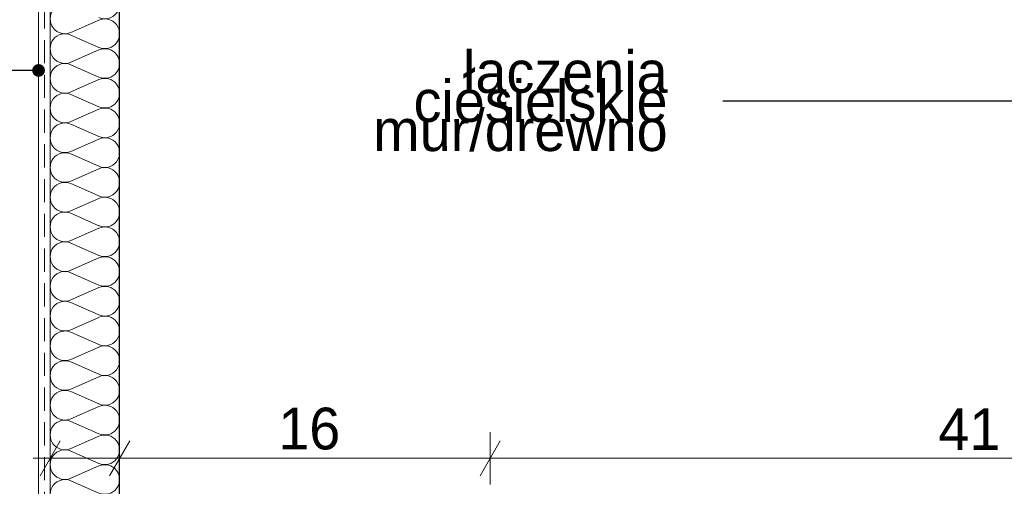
# Model space of a CAD drawing. Extents: x -349320 to -347218, y 9967 to 12937.
# Tile 10 of 16: x -348197 to -347772, y 12179 to 12381. Entities that reach past the tile are written whole.
import ezdxf

# ---------------------------------------------------------------- set-up
doc = ezdxf.new("R2010")
doc.units = 0
doc.header["$MEASUREMENT"] = 0
doc.linetypes.add('Krawędzie ukryte', pattern=[15, 10, -5])
doc.layers.add('Arch ocieplenie', color=7, linetype='Continuous')
doc.layers.add('INWENT WYMIARY', color=7, linetype='Continuous')
doc.layers.add('Arch ocieplenie_Nr_Pióra__44', color=7, linetype='Continuous', lineweight=18, true_color=0x029e21)
doc.layers.add('Arch wykończenie_Nr_Pióra__9', color=7, linetype='Continuous', lineweight=13, true_color=0x3dad99)
for name, color, linetype, lineweight in [('Arch opisy_Nr_Pióra__21', 7, 'Continuous', 13), ('Arch wykończenie_Nr_Pióra__21', 7, 'Continuous', 13), ('INWENT WYMIARY_Nr_Pióra__21', 7, 'Continuous', 13), ('INWENT.ŚCIANY_Nr_Pióra__1', 7, 'Continuous', 25), ('Istniejące stropy_Nr_Pióra__5', 7, 'Continuous', 13)]:
    doc.layers.add(name, color=color, linetype=linetype, lineweight=lineweight)
doc.styles.add('GENERATED_STYLE_1', font='txt')
doc.styles.add('GENERATED_STYLE_3', font='txt')
doc.dimstyles.new('GENERATED_STYLE__2', dxfattribs={"dimtxt": 18, "dimasz": 11.4, "dimexe": 0.18, "dimexo": 0, "dimgap": 0.09, "dimtad": 1, "dimtih": 1, "dimtoh": 1, "dimdec": 0, "dimlfac": 0.1, "dimzin": 0, "dimdsep": 46, "dimtxsty": 'GENERATED_STYLE_1', "dimblk": 'ARROWHEAD_2', "dimblk1": 'ARROWHEAD_2', "dimblk2": 'ARROWHEAD_2', "dimcen": 0.09, "dimclrd": 7, "dimclre": 7, "dimclrt": 7, "dimazin": 0, "dimtfac": 1, "dimtdec": 4, "dimtmove": 0, "dimatfit": 3, "dimfxl": 0, "dimtolj": 1, "dimtzin": 0, "dimarcsym": 0})
doc.dimstyles.new('GENERATED_STYLE__3', dxfattribs={"dimtxt": 18, "dimasz": 11.4, "dimexe": 0.18, "dimexo": 0, "dimgap": 0.09, "dimtad": 1, "dimtih": 1, "dimtoh": 1, "dimdec": 0, "dimlfac": 0.1, "dimzin": 0, "dimdsep": 46, "dimtxsty": 'GENERATED_STYLE_1', "dimblk": 'ARROWHEAD_2', "dimblk1": 'ARROWHEAD_2', "dimblk2": 'ARROWHEAD_2', "dimcen": 0.09, "dimclrd": 7, "dimclre": 7, "dimclrt": 7, "dimazin": 0, "dimtfac": 1, "dimtdec": 4, "dimtmove": 2, "dimatfit": 3, "dimfxl": 0, "dimtolj": 1, "dimtzin": 0, "dimarcsym": 0})
doc.dimstyles.new('GENERATED_STYLE__4', dxfattribs={"dimtxt": 0.18, "dimasz": 10.944, "dimexe": 0.18, "dimexo": 0.0625, "dimgap": 0.09, "dimtad": 0, "dimtih": 1, "dimtoh": 1, "dimdec": 4, "dimzin": 0, "dimdsep": 46, "dimcen": 0.09, "dimadec": 0, "dimazin": 0, "dimtfac": 1, "dimtdec": 4, "dimtmove": 0, "dimatfit": 3, "dimldrblk": 'ARROWHEAD_11', "dimfxl": 0, "dimtolj": 1, "dimtzin": 0, "dimarcsym": 0})

# ---------------------------------------------------------------- blocks, each defined once
blk = doc.blocks.new('Izolacja cieplna 14_3', base_point=(-348154.05, 11976.94))
at = {"layer": 'Arch ocieplenie_Nr_Pióra__44', "linetype": 'Continuous'}
for p, q in [((-348175.11, 12375.22), (-348162.99, 12380.56)), ((-348162.99, 12368.8), (-348175.11, 12374.14)), ((-348175.11, 12362.39), (-348162.99, 12367.73)), ((-348162.99, 12355.97), (-348175.11, 12361.31)), ((-348175.11, 12349.56), (-348162.99, 12354.9)), ((-348162.99, 12343.14), (-348175.11, 12348.48)), ((-348175.11, 12336.73), (-348162.99, 12342.07)), ((-348162.99, 12330.31), (-348175.11, 12335.65)), ((-348175.11, 12323.9), (-348162.99, 12329.24)), ((-348162.99, 12317.48), (-348175.11, 12322.82)), ((-348175.11, 12311.07), (-348162.99, 12316.41)), ((-348162.99, 12304.65), (-348175.11, 12309.99)), ((-348175.11, 12298.24), (-348162.99, 12303.58)), ((-348162.99, 12291.82), (-348175.11, 12297.16)), ((-348175.11, 12285.41), (-348162.99, 12290.75)), ((-348162.99, 12278.99), (-348175.11, 12284.33)), ((-348175.11, 12272.58), (-348162.99, 12277.92)), ((-348162.99, 12266.16), (-348175.11, 12271.5)), ((-348175.11, 12259.75), (-348162.99, 12265.08)), ((-348162.99, 12253.33), (-348175.11, 12258.67)), ((-348175.11, 12246.92), (-348162.99, 12252.25)), ((-348162.99, 12240.5), (-348175.11, 12245.84)), ((-348175.11, 12234.09), (-348162.99, 12239.42)), ((-348162.99, 12227.67), (-348175.11, 12233.01)), ((-348175.11, 12221.26), (-348162.99, 12226.59)), ((-348162.99, 12214.84), (-348175.11, 12220.18)), ((-348175.11, 12208.43), (-348162.99, 12213.76)), ((-348162.99, 12202.01), (-348175.11, 12207.35)), ((-348175.11, 12195.6), (-348162.99, 12200.93)), ((-348162.99, 12189.18), (-348175.11, 12194.52)), ((-348175.11, 12182.77), (-348162.99, 12188.1)), ((-348162.99, 12176.35), (-348175.11, 12181.69))]:
    blk.add_line(p, q, dxfattribs=at)
for centre, start_param, end_param in [((-348160.43, 12387.51), 2.7288, 6.695979), ((-348177.67, 12381.1), 5.870392, 9.837571), ((-348160.43, 12374.68), 2.7288, 6.695979), ((-348177.67, 12368.27), 5.870392, 9.837571), ((-348160.43, 12361.85), 2.7288, 6.695979), ((-348177.67, 12355.44), 5.870392, 9.837571), ((-348160.43, 12349.02), 2.7288, 6.695979), ((-348177.67, 12342.61), 5.870392, 9.837571), ((-348160.43, 12336.19), 2.7288, 6.695979), ((-348177.67, 12329.77), 5.870392, 9.837571), ((-348160.43, 12323.36), 2.7288, 6.695979), ((-348177.67, 12316.94), 5.870392, 9.837571), ((-348160.43, 12310.53), 2.7288, 6.695979), ((-348177.67, 12304.11), 5.870392, 9.837571), ((-348160.43, 12297.7), 2.7288, 6.695979), ((-348177.67, 12291.28), 5.870392, 9.837571), ((-348160.43, 12284.87), 2.7288, 6.695979), ((-348177.67, 12278.45), 5.870392, 9.837571), ((-348160.43, 12272.04), 2.7288, 6.695979), ((-348177.67, 12265.62), 5.870392, 9.837571), ((-348160.43, 12259.21), 2.7288, 6.695979), ((-348177.67, 12252.79), 5.870392, 9.837571), ((-348160.43, 12246.38), 2.7288, 6.695979), ((-348177.67, 12239.96), 5.870392, 9.837571), ((-348160.43, 12233.55), 2.7288, 6.695979), ((-348177.67, 12227.13), 5.870392, 9.837571), ((-348160.43, 12220.72), 2.7288, 6.695979), ((-348177.67, 12214.3), 5.870392, 9.837571), ((-348160.43, 12207.89), 2.7288, 6.695979), ((-348177.67, 12201.47), 5.870392, 9.837571), ((-348160.43, 12195.06), 2.7288, 6.695979), ((-348177.67, 12188.64), 5.870392, 9.837571), ((-348160.43, 12182.23), 2.7288, 6.695979), ((-348177.67, 12175.81), 5.870392, 9.837571)]:
    blk.add_ellipse(centre, major_axis=(0, 6.41), ratio=0.994579, start_param=start_param, end_param=end_param, dxfattribs=at)
blk = doc.blocks.new('*D19')
at = {"layer": 'INWENT WYMIARY_Nr_Pióra__21', "linetype": 'Continuous'}
for p, q in [((-348184.05, 12180.13), (-348184.05, 12202.63)), ((-348154.05, 12180.13), (-348154.05, 12202.63)), ((-348179.72, 12198.88), (-348188.38, 12183.88)), ((-348149.72, 12198.88), (-348158.38, 12183.88)), ((-348191.38, 12191.38), (-348184.05, 12191.38)), ((-348184.05, 12191.38), (-348154.05, 12191.38))]:
    blk.add_line(p, q, dxfattribs=at)
at = {"layer": 'INWENT WYMIARY_Nr_Pióra__21', "char_height": 18, "attachment_point": 7, "style": 'GENERATED_STYLE_1'}
for s, insert in [('{3}', (-348213.15, 12194.98)), ('{16}', (-348085.57, 12194.98)), ('{41}', (-347800.57, 12194.98))]:
    blk.add_mtext(s, dxfattribs=dict(at, insert=insert))
blk = doc.blocks.new('ARROWHEAD_2')
at = {"color": 0, "linetype": 'Continuous', "lineweight": 0}
for p, q in [((-0.378, -0.655), (0.378, 0.655)), ((0, 0), (-1, 0))]:
    blk.add_line(p, q, dxfattribs=at)
blk = doc.blocks.new('*D20')
at = {"layer": 'INWENT WYMIARY_Nr_Pióra__21', "linetype": 'Continuous'}
for p, q in [((-348154.05, 12180.13), (-348154.05, 12202.63)), ((-347994.05, 12180.13), (-347994.05, 12202.63)), ((-348149.72, 12198.88), (-348158.38, 12183.88)), ((-347989.72, 12198.88), (-347998.38, 12183.88)), ((-348154.05, 12191.38), (-347994.05, 12191.38))]:
    blk.add_line(p, q, dxfattribs=at)
at = {"layer": 'INWENT WYMIARY_Nr_Pióra__21', "char_height": 18, "attachment_point": 7, "style": 'GENERATED_STYLE_1'}
for s, insert in [('{3}', (-348213.15, 12194.98)), ('{16}', (-348085.57, 12194.98)), ('{41}', (-347800.57, 12194.98))]:
    blk.add_mtext(s, dxfattribs=dict(at, insert=insert))
blk = doc.blocks.new('*D21')
at = {"layer": 'INWENT WYMIARY_Nr_Pióra__21', "linetype": 'Continuous'}
for p, q in [((-347994.05, 12180.13), (-347994.05, 12202.63)), ((-347584.05, 12180.13), (-347584.05, 12202.63)), ((-347989.72, 12198.88), (-347998.38, 12183.88)), ((-347588.38, 12183.88), (-347579.72, 12198.88)), ((-347994.05, 12191.38), (-347584.05, 12191.38)), ((-347584.05, 12191.38), (-347576.71, 12191.38))]:
    blk.add_line(p, q, dxfattribs=at)
at = {"layer": 'INWENT WYMIARY_Nr_Pióra__21', "char_height": 18, "attachment_point": 7, "style": 'GENERATED_STYLE_1'}
for s, insert in [('{3}', (-348213.15, 12194.98)), ('{16}', (-348085.57, 12194.98)), ('{41}', (-347800.57, 12194.98))]:
    blk.add_mtext(s, dxfattribs=dict(at, insert=insert))
blk = doc.blocks.new('ARROWHEAD_11')
at = {"color": 0, "linetype": 'Continuous', "lineweight": 0}
blk.add_line((0, 0), (-1, 0), dxfattribs=at)
at = {"color": 0, "linetype": 'Continuous', "lineweight": 0, "const_width": 0.25, "flags": 128}
blk.add_lwpolyline([(-0.125, 0, 1), (0.125, 0, 1)], format="xyb", close=True, dxfattribs=at)

msp = doc.modelspace()

# ---------------------------------------------------------------- linework, layer by layer
at = {"layer": 'Arch wykończenie_Nr_Pióra__21', "linetype": 'Continuous'}
msp.add_line((-348184.05, 12656.95), (-348184.05, 11976.94), dxfattribs=at)
at = {"layer": 'Arch wykończenie_Nr_Pióra__9', "linetype": 'Continuous'}
msp.add_line((-348189.05, 12656.95), (-348189.05, 11976.94), dxfattribs=at)
at = {"layer": 'INWENT.ŚCIANY_Nr_Pióra__1', "linetype": 'Continuous'}
msp.add_line((-348154.05, 12036.95), (-348154.05, 12656.95), dxfattribs=at)
at = {"layer": 'Istniejące stropy_Nr_Pióra__5', "linetype": 'Krawędzie ukryte'}
msp.add_line((-348186.55, 12656.95), (-348186.55, 11980.99), dxfattribs=at)

# ---------------------------------------------------------------- block references
at = {"layer": 'Arch ocieplenie', "color": 104, "linetype": 'Continuous', "lineweight": 20, "true_color": 0x029e21}
msp.add_blockref('Izolacja cieplna 14_3', (-348154.05, 11976.94), dxfattribs=at)

# ---------------------------------------------------------------- texts
at = {"layer": 'Arch opisy_Nr_Pióra__21', "linetype": 'Continuous', "insert": (-347917.48, 12345.5), "char_height": 18, "width": 176.866, "attachment_point": 6, "line_spacing_factor": 0.419674, "style": 'GENERATED_STYLE_3'}
msp.add_mtext('{łączenia ciesielskie\\Pmur/drewno}', dxfattribs=at)

# ---------------------------------------------------------------- dimensions: what is measured, and where the dimension line sits
at = {"layer": 'INWENT WYMIARY', "linetype": 'Continuous'}
for p1, p2, dimstyle, picture, middle in [((-348184.05, 12182.85), (-348154.05, 12036.95), 'GENERATED_STYLE__3', '*D19', (-348206.32, 12203.98)), ((-348154.05, 12036.95), (-347994.05, 11974.21), 'GENERATED_STYLE__2', '*D20', (-348071.91, 12203.98)), ((-347994.05, 11974.21), (-347584.05, 12036.95), 'GENERATED_STYLE__2', '*D21', (-347786.91, 12203.98))]:
    dim = msp.add_linear_dim(base=(-348184.05, 12191.38), p1=p1, p2=p2, dimstyle=dimstyle, dxfattribs=at)
    dim.commit()
    dim.dimension.update_dxf_attribs({"geometry": picture, "text_midpoint": middle})

# ---------------------------------------------------------------- leaders
at = {"layer": 'Arch opisy_Nr_Pióra__21', "linetype": 'Continuous', "annotation_type": 0, "has_hookline": 1, "hookline_direction": 1}
for points, text_width in [([(-347618.49, 12036.95), (-347738.06, 12412.96), (-347876.16, 12412.96)], 139.71), ([(-348189.05, 12358.84), (-348595.14, 12358.84)], 276.86), ([(-347659.69, 12042.82), (-347755.6, 12345.55), (-347893.7, 12345.55)], 160.29), ([(-348054.05, 12082.46), (-348446.42, 12218.58), (-348627.84, 12218.58)], 197.14)]:
    msp.add_leader(points, dimstyle='GENERATED_STYLE__4', dxfattribs=dict(at, text_width=text_width))

doc.saveas('drawing.dxf')
